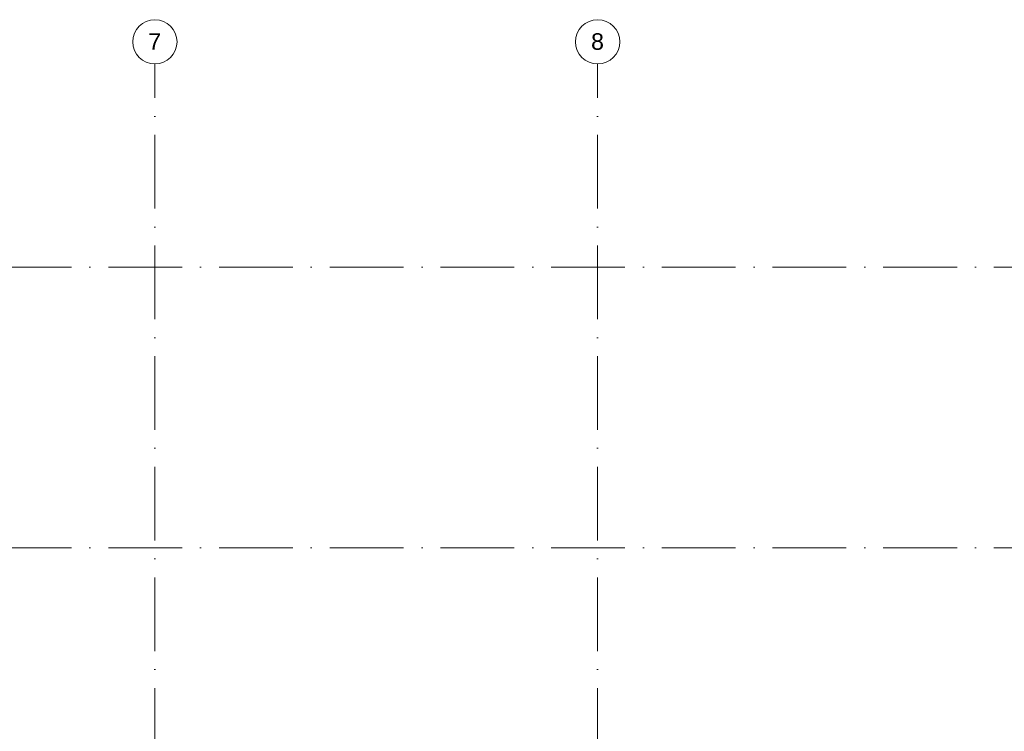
# Model space of a CAD drawing. Header units: millimetres. Extents: x -2694 to 330324, y -17289 to 76899.
# Tile 59 of 142: x 86106 to 112792, y 57602 to 76899. Entities that reach past the tile are written whole.
import ezdxf

# ---------------------------------------------------------------- set-up
doc = ezdxf.new("R2010")
doc.units = ezdxf.units.MM
doc.linetypes.add('IMPORT-A_CARA_15', pattern=[760, 500, -130, 0, -130])
doc.linetypes.add('Čerchovaná 20mm', pattern=[3000, 2000, -500, 0, -500])
doc.layers.add('CA_OSY', color=5, linetype='IMPORT-A_CARA_15', lineweight=13)
doc.layers.add('CA_TEXT35', color=62, linetype='Continuous', lineweight=9)
doc.styles.add('Arial_1', font='arial.ttf', dxfattribs={"height": 450})

# ---------------------------------------------------------------- blocks, each defined once
blk = doc.blocks.new('Osnova - Bublina osnovy 12mm-4850-BOURÁNÍ STÁVAJÍCÍCH ZÁKLADOVÝCH PRVKŮ')
at = {"layer": 'CA_TEXT35'}
blk.add_circle((0, 0), 6, dxfattribs=at)

msp = doc.modelspace()

# ---------------------------------------------------------------- linework, layer by layer
at = {"layer": 'CA_OSY', "linetype": 'Čerchovaná 20mm', "lineweight": 9}
for p, q in [((89770, -226.2), (89770, 75699.1)), ((101770, -226.2), (101770, 75699.1)), ((-1493.6, 70185), (299971.9, 70185)), ((-1493.6, 62579.9), (299971.9, 62579.9))]:
    msp.add_line(p, q, dxfattribs=at)

# ---------------------------------------------------------------- block references
at = {"layer": 'CA_TEXT35', "xscale": 99.99999999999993, "yscale": 99.99999999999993, "zscale": 99.99999999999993}
for p in [(89770, 76299.1), (101770, 76299.1)]:
    msp.add_blockref('Osnova - Bublina osnovy 12mm-4850-BOURÁNÍ STÁVAJÍCÍCH ZÁKLADOVÝCH PRVKŮ', p, dxfattribs=at)

# ---------------------------------------------------------------- next in the draw order: texts
at = {"layer": 'CA_TEXT35', "char_height": 450, "width": 424.894, "attachment_point": 1, "style": 'Arial_1', "bg_fill": 3, "box_fill_scale": 1.25, "bg_fill_color": 256, "bg_fill_true_color": 13158600, "bg_fill_transparency": 0}
for s, insert in [('\\fArial|b0|i0|c238|p34|;7', (89591.4, 76531.6)), ('\\fArial|b0|i0|c238|p34|;8', (101591.4, 76531.6))]:
    msp.add_mtext(s, dxfattribs=dict(at, insert=insert))

doc.saveas('drawing.dxf')
